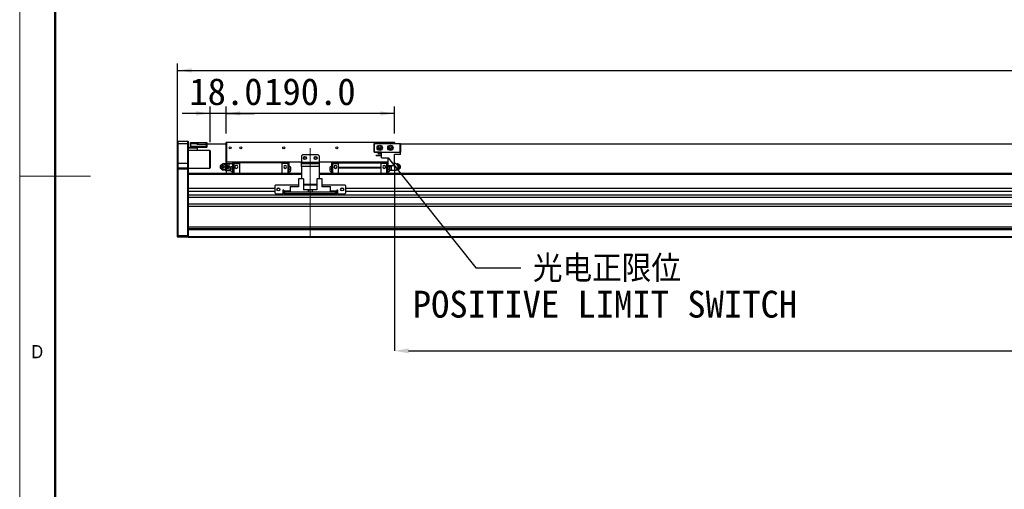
# Model space of a CAD drawing. Header units: millimetres. Extents: x 40 to 3320, y 40 to 2336.
# Tile 2 of 13: x 40 to 1153, y 834 to 1365. Entities that reach past the tile are written whole.
import ezdxf

# ---------------------------------------------------------------- set-up
doc = ezdxf.new("R2010")
doc.units = ezdxf.units.MM
doc.header["$LTSCALE"] = 8
doc.header["$PDSIZE"] = -1
doc.linetypes.add('CENTERX2', pattern=[20.32, 12.7, -2.54, 2.54, -2.54])
doc.layers.add('DIMNS', color=7, linetype='Continuous')
doc.styles.add('SLDTEXTSTYLE0', font='Gothic.ttf', dxfattribs={"width": 0.913})
doc.styles.add('SLDTEXTSTYLE10', font='txt', dxfattribs={"bigfont": 'bigfont'})
doc.styles.add('SLDTEXTSTYLE7', font='txt')
doc.dimstyles.new('SLDDIMSTYLE0', dxfattribs={"dimtxt": 30.4, "dimasz": 16, "dimexe": 0, "dimexo": 0.0625, "dimgap": 7.6, "dimtad": 2, "dimdec": 1, "dimrnd": 1e-09, "dimzin": 4, "dimdsep": 46, "dimtxsty": 'SLDTEXTSTYLE7', "dimsah": 1, "dimcen": 0.09, "dimadec": 0, "dimazin": 1, "dimtfac": 1, "dimtdec": 1, "dimtmove": 0, "dimatfit": 0, "dimfxl": 0, "dimfrac": 2, "dimtolj": 1, "dimtzin": 12, "dimarcsym": 0})
doc.dimstyles.new('SLDDIMSTYLE3', dxfattribs={"dimtxt": 30.4, "dimasz": 16, "dimexe": 0, "dimexo": 0.0625, "dimgap": 7.6, "dimtad": 2, "dimdec": 1, "dimrnd": 1e-09, "dimzin": 4, "dimdsep": 46, "dimtxsty": 'SLDTEXTSTYLE7', "dimsah": 1, "dimcen": 0.09, "dimadec": 0, "dimazin": 1, "dimtfac": 1, "dimtdec": 1, "dimtofl": 0, "dimtmove": 0, "dimatfit": 3, "dimfxl": 0, "dimfrac": 2, "dimtolj": 1, "dimtzin": 12, "dimarcsym": 0})
doc.dimstyles.new('SLDDIMSTYLE4', dxfattribs={"dimtxt": 0.18, "dimasz": 16, "dimexe": 0, "dimexo": 0.0625, "dimgap": 0, "dimtad": 0, "dimtih": 1, "dimtoh": 1, "dimdec": 0, "dimrnd": 1e-09, "dimzin": 0, "dimdsep": 46, "dimtxsty": 'Standard', "dimsah": 1, "dimcen": 0.09, "dimadec": 0, "dimazin": 0, "dimtfac": 16, "dimtdec": 0, "dimtofl": 0, "dimtmove": 0, "dimatfit": 3, "dimfxl": 0, "dimfrac": 2, "dimtolj": 1, "dimtzin": 0, "dimarcsym": 0})

# ---------------------------------------------------------------- blocks, each defined once
blk = doc.blocks.new('_D_19')
at = {"layer": 'DIMNS'}
for p, q in [((218.4, 1206.3), (218.4, 1315.7)), ((2498.4, 1206.3), (2498.4, 1315.7)), ((218.4, 1307.7), (2498.4, 1307.7))]:
    blk.add_line(p, q, dxfattribs=at)
for points in [[(218.4, 1307.7), (234.4, 1305.3), (234.4, 1310.1)], [(2498.4, 1307.7), (2482.4, 1310.1), (2482.4, 1305.3)]]:
    blk.add_solid(points, dxfattribs=at)
at = {"layer": 'DIMNS', "insert": (1314.1, 1347.6), "char_height": 30.4, "attachment_point": 1, "style": 'SLDTEXTSTYLE7'}
blk.add_mtext('2280.0', dxfattribs=at)
blk = doc.blocks.new('_D_20')
at = {"layer": 'DIMNS'}
for p, q in [((273.4, 1236.5), (273.4, 1267.1)), ((463.4, 1259.1), (273.4, 1259.1)), ((463.4, 1236.5), (463.4, 1267.1))]:
    blk.add_line(p, q, dxfattribs=at)
for points in [[(273.4, 1259.1), (289.4, 1256.7), (289.4, 1261.5)], [(463.4, 1259.1), (447.4, 1261.5), (447.4, 1256.7)]]:
    blk.add_solid(points, dxfattribs=at)
at = {"layer": 'DIMNS', "insert": (316.2, 1299), "char_height": 30.4, "attachment_point": 1, "style": 'SLDTEXTSTYLE7'}
blk.add_mtext('190.0', dxfattribs=at)
blk = doc.blocks.new('_D_21')
at = {"layer": 'DIMNS'}
for p, q in [((255.4, 1259.1), (223.4, 1259.1)), ((255.4, 1226.8), (255.4, 1267.1)), ((273.4, 1259.1), (255.4, 1259.1)), ((273.4, 1236.5), (273.4, 1267.1)), ((273.4, 1259.1), (305.4, 1259.1))]:
    blk.add_line(p, q, dxfattribs=at)
for points in [[(255.4, 1259.1), (239.4, 1261.5), (239.4, 1256.7)], [(273.4, 1259.1), (289.4, 1256.7), (289.4, 1261.5)]]:
    blk.add_solid(points, dxfattribs=at)
at = {"layer": 'DIMNS', "insert": (231.7, 1299), "char_height": 30.4, "attachment_point": 1, "style": 'SLDTEXTSTYLE7'}
blk.add_mtext('18.0', dxfattribs=at)
blk = doc.blocks.new('_D_22')
at = {"layer": 'Defpoints', "color": 0}
for p in [(463.4, 1199.7), (2223.4, 1196.2), (2223.4, 990.7)]:
    blk.add_point(p, dxfattribs=at)
at = {"layer": 'DIMNS', "color": 0, "lineweight": -2}
for p, q in [((463.4, 1199.6), (463.4, 990.7)), ((2223.4, 1196.1), (2223.4, 990.7)), ((479.4, 990.7), (2207.4, 990.7))]:
    blk.add_line(p, q, dxfattribs=at)
at = {"layer": 'DIMNS', "color": 0}
for points in [[(479.4, 993.3), (479.4, 988), (463.4, 990.7)], [(2207.4, 993.3), (2207.4, 988), (2223.4, 990.7)]]:
    blk.add_solid(points, dxfattribs=at)
at = {"layer": 'DIMNS', "color": 0, "insert": (1373.5, 983.1), "char_height": 30.4, "attachment_point": 2, "style": 'SLDTEXTSTYLE7'}
blk.add_mtext('\\A1;Stroke T=1760.0', dxfattribs=at)
blk = doc.blocks.new('SW_NOTE_8')
at = {"layer": 'DIMNS', "color": 0, "char_height": 30.4, "attachment_point": 2}
for s, insert, style in [('光电正限位', (97.2, 14.2), 'SLDTEXTSTYLE10'), ('POSITIVE LIMIT SWITCH', (95, -26), 'SLDTEXTSTYLE7')]:
    blk.add_mtext(s, dxfattribs=dict(at, insert=insert, style=style))

msp = doc.modelspace()

# ---------------------------------------------------------------- linework, layer by layer
at = {"color": 7, "linetype": 'Continuous', "lineweight": 18}
for p, q in [((40, 2336), (40, 40)), ((80, 2296), (80, 80)), ((40, 1188), (120, 1188))]:
    msp.add_line(p, q, dxfattribs=at)
at = {"color": 7, "linetype": 'Continuous', "lineweight": 50}
msp.add_line((80, 2296), (80, 80), dxfattribs=at)
at = {"color": 7, "linetype": 'Continuous', "lineweight": 25}
for p, q in [((218.67, 1227.67), (218.37, 1227.37)), ((218.37, 1224.67), (218.37, 1227.37)), ((218.67, 1224.67), (218.37, 1224.67)), ((218.37, 1202.67), (218.37, 1224.67)), ((218.67, 1227.67), (218.67, 1224.67)), ((218.67, 1227.67), (230.07, 1227.67)), ((218.67, 1224.67), (218.67, 1202.67)), ((230.07, 1224.67), (218.67, 1224.67)), ((230.07, 1224.67), (230.07, 1227.67)), ((230.07, 1227.67), (230.37, 1227.37)), ((230.07, 1202.67), (230.07, 1224.67)), ((230.07, 1224.67), (230.37, 1224.67)), ((230.37, 1227.37), (230.37, 1224.67)), ((230.37, 1224.67), (230.37, 1202.67)), ((232.87, 1225.87), (233.17, 1226.17)), ((232.87, 1224.67), (232.87, 1225.87)), ((232.87, 1222.17), (232.87, 1224.67)), ((232.87, 1224.67), (233.17, 1224.67)), ((233.17, 1226.17), (233.17, 1224.67)), ((233.17, 1226.17), (240.37, 1226.17)), ((233.17, 1224.67), (233.17, 1222.17)), ((240.37, 1224.67), (233.17, 1224.67)), ((240.37, 1226.17), (240.37, 1224.67)), ((240.37, 1223.87), (240.37, 1224.67)), ((240.37, 1224.17), (251.07, 1224.17)), ((251.07, 1223.87), (240.37, 1223.87)), ((240.87, 1224.37), (240.87, 1226.37)), ((240.87, 1226.37), (241.37, 1226.37)), ((241.37, 1224.37), (240.87, 1224.37)), ((240.87, 1224.37), (240.87, 1224.17)), ((241.37, 1226.37), (241.37, 1224.37)), ((241.37, 1226.37), (250.87, 1226.37)), ((241.37, 1224.37), (250.87, 1224.37)), ((250.87, 1224.37), (250.87, 1226.37)), ((250.87, 1226.37), (251.37, 1226.37)), ((251.37, 1224.37), (250.87, 1224.37)), ((251.07, 1224.17), (251.37, 1223.87)), ((251.07, 1224.17), (251.07, 1223.87)), ((273.37, 1224.17), (251.07, 1224.17)), ((251.07, 1222.17), (251.07, 1223.87)), ((251.07, 1223.87), (251.37, 1223.87)), ((251.37, 1226.37), (251.37, 1224.37)), ((273.37, 1224.37), (251.37, 1224.37)), ((251.37, 1223.87), (251.37, 1222.17)), ((273.67, 1226.67), (273.37, 1226.37)), ((273.67, 1226.37), (273.37, 1226.37)), ((273.37, 1204.47), (273.37, 1226.37)), ((273.67, 1226.67), (463.07, 1226.67)), ((273.67, 1226.67), (273.67, 1226.37)), ((463.07, 1226.37), (273.67, 1226.37)), ((273.67, 1226.37), (273.67, 1204.47)), ((440.37, 1224.87), (440.67, 1225.17)), ((440.67, 1224.75), (440.37, 1224.87)), ((440.37, 1215.47), (440.37, 1224.87)), ((440.67, 1225.17), (470.07, 1225.17)), ((440.67, 1225.17), (440.79, 1224.87)), ((440.79, 1224.87), (440.67, 1224.75)), ((440.67, 1224.75), (440.67, 1215.6)), ((469.95, 1224.87), (440.79, 1224.87)), ((463.07, 1226.67), (463.07, 1226.37)), ((463.37, 1226.37), (463.07, 1226.67)), ((463.37, 1226.37), (463.07, 1226.37)), ((463.07, 1225.17), (463.07, 1226.37)), ((463.37, 1226.37), (463.37, 1225.17)), ((470.07, 1225.17), (469.95, 1224.87)), ((470.07, 1224.75), (469.95, 1224.87)), ((470.07, 1225.17), (470.37, 1224.87)), ((470.37, 1224.87), (470.07, 1224.75)), ((470.07, 1215.6), (470.07, 1224.75)), ((470.37, 1224.87), (470.37, 1215.47)), ((2251.57, 1224.37), (470.37, 1224.37)), ((2251.37, 1224.17), (470.37, 1224.17)), ((230.37, 1220.67), (233.17, 1220.67)), ((240.37, 1219.67), (230.37, 1219.67)), ((254.87, 1217.17), (230.37, 1217.17)), ((233.17, 1222.17), (232.87, 1222.17)), ((232.87, 1220.97), (232.87, 1222.17)), ((233.17, 1220.67), (232.87, 1220.97)), ((233.17, 1222.17), (251.07, 1222.17)), ((233.17, 1222.17), (233.17, 1220.67)), ((251.07, 1220.67), (233.17, 1220.67)), ((240.37, 1220.67), (240.37, 1219.67)), ((240.37, 1219.67), (240.37, 1217.17)), ((251.07, 1220.67), (251.07, 1222.17)), ((251.07, 1222.17), (251.37, 1222.17)), ((251.07, 1220.67), (251.37, 1220.97)), ((251.37, 1222.17), (251.37, 1220.97)), ((255.37, 1216.67), (254.87, 1217.17)), ((254.87, 1197.17), (254.87, 1217.17)), ((255.37, 1216.67), (255.37, 1197.67)), ((440.67, 1215.6), (440.37, 1215.47)), ((440.67, 1215.17), (440.37, 1215.47)), ((440.67, 1215.6), (440.79, 1215.47)), ((440.79, 1215.47), (440.67, 1215.17)), ((448.87, 1215.17), (440.67, 1215.17)), ((440.79, 1215.47), (469.95, 1215.47)), ((445.07, 1213.87), (445.07, 1214.57)), ((445.07, 1214.57), (448.87, 1214.57)), ((445.07, 1213.87), (448.87, 1213.87)), ((448.87, 1208.97), (448.87, 1215.17)), ((448.87, 1215.17), (470.37, 1215.17)), ((469.95, 1215.47), (470.07, 1215.6)), ((469.95, 1215.47), (470.07, 1215.17)), ((470.37, 1215.47), (470.07, 1215.6)), ((470.37, 1215.47), (470.07, 1215.17)), ((470.37, 1212.57), (470.37, 1215.17)), ((218.67, 1202.67), (218.37, 1202.67)), ((218.37, 1197.37), (218.37, 1202.67)), ((218.67, 1202.67), (218.67, 1197.67)), ((230.07, 1202.67), (218.67, 1202.67)), ((230.07, 1197.67), (230.07, 1202.67)), ((230.37, 1202.67), (230.07, 1202.67)), ((230.37, 1202.67), (230.37, 1197.37)), ((271.31, 1202.17), (269.5, 1202.17)), ((273.22, 1202.17), (271.31, 1202.17)), ((273.22, 1202.17), (273.93, 1202.17)), ((273.22, 1202.17), (274.1, 1200.42)), ((273.27, 1202.67), (276.69, 1202.67)), ((273.67, 1204.47), (273.37, 1204.47)), ((273.37, 1204.47), (273.67, 1204.17)), ((273.37, 1204.47), (273.37, 1202.67)), ((273.67, 1204.47), (358.37, 1204.47)), ((273.67, 1204.47), (273.67, 1204.17)), ((358.37, 1204.17), (273.67, 1204.17)), ((274.92, 1200.42), (273.93, 1202.17)), ((276.87, 1200.67), (277.04, 1202.67)), ((276.87, 1200.67), (276.87, 1202.67)), ((277.04, 1202.67), (280.37, 1202.67)), ((281.87, 1203.27), (280.37, 1203.27)), ((280.37, 1203.27), (280.37, 1202.33)), ((281.87, 1202.33), (280.37, 1202.33)), ((280.37, 1202.33), (280.37, 1191.17)), ((281.87, 1203.37), (281.87, 1202.42)), ((281.87, 1203.37), (288.37, 1203.37)), ((281.87, 1202.42), (288.37, 1202.42)), ((281.87, 1202.42), (281.87, 1191.17)), ((288.37, 1204.17), (288.37, 1203.17)), ((336.37, 1203.17), (288.37, 1203.17)), ((288.37, 1203.17), (288.37, 1191.17)), ((336.37, 1204.17), (336.37, 1203.17)), ((342.87, 1203.37), (336.37, 1203.37)), ((336.37, 1203.17), (336.37, 1191.17)), ((342.87, 1202.42), (336.37, 1202.42)), ((342.87, 1203.37), (342.87, 1202.42)), ((342.87, 1203.27), (344.37, 1203.27)), ((342.87, 1202.42), (342.87, 1191.17)), ((342.87, 1202.33), (344.37, 1202.33)), ((344.37, 1202.33), (344.37, 1203.27)), ((344.37, 1191.17), (344.37, 1202.33)), ((359.37, 1212.17), (358.37, 1211.17)), ((358.37, 1211.17), (358.37, 1204.17)), ((358.37, 1204.17), (378.37, 1204.17)), ((358.37, 1202.67), (358.37, 1204.17)), ((358.37, 1199.17), (358.37, 1202.67)), ((358.37, 1202.67), (378.37, 1202.67)), ((377.37, 1212.17), (359.37, 1212.17)), ((378.37, 1211.17), (377.37, 1212.17)), ((378.37, 1211.17), (378.37, 1204.17)), ((378.37, 1204.47), (456.42, 1204.47)), ((456.42, 1204.17), (378.37, 1204.17)), ((378.37, 1204.17), (378.37, 1202.67)), ((378.37, 1202.67), (378.37, 1199.17)), ((393.87, 1203.27), (392.37, 1203.27)), ((392.37, 1203.27), (392.37, 1202.33)), ((393.87, 1202.33), (392.37, 1202.33)), ((392.37, 1202.33), (392.37, 1191.17)), ((393.87, 1202.42), (393.87, 1203.37)), ((393.87, 1203.37), (400.37, 1203.37)), ((393.87, 1202.42), (400.37, 1202.42)), ((393.87, 1191.17), (393.87, 1202.42)), ((400.37, 1203.17), (400.37, 1204.17)), ((400.37, 1198.17), (400.37, 1203.17)), ((400.37, 1203.17), (448.37, 1203.17)), ((442.67, 1211.62), (442.67, 1211.92)), ((442.67, 1211.92), (448.87, 1211.92)), ((442.67, 1211.62), (448.87, 1211.62)), ((448.37, 1203.17), (448.37, 1204.17)), ((454.87, 1203.37), (448.37, 1203.37)), ((448.37, 1198.17), (448.37, 1203.17)), ((454.87, 1202.42), (448.37, 1202.42)), ((448.87, 1208.97), (456.42, 1208.97)), ((454.87, 1202.42), (454.87, 1203.37)), ((454.87, 1203.27), (456.37, 1203.27)), ((454.87, 1191.17), (454.87, 1202.42)), ((454.87, 1202.33), (456.37, 1202.33)), ((456.37, 1202.33), (456.37, 1203.27)), ((456.42, 1202.67), (456.37, 1202.67)), ((456.37, 1191.17), (456.37, 1202.33)), ((456.42, 1199.67), (456.42, 1208.97)), ((463.37, 1199.67), (463.37, 1212.57)), ((470.37, 1212.57), (463.37, 1212.57)), ((463.47, 1202.67), (463.37, 1202.67)), ((465.27, 1202.17), (466.53, 1202.17)), ((466.53, 1202.17), (467.4, 1200.42)), ((467.24, 1202.17), (466.53, 1202.17)), ((468.22, 1200.42), (467.24, 1202.17)), ((218.67, 1197.67), (218.37, 1197.37)), ((218.37, 1196.17), (218.37, 1197.37)), ((218.67, 1196.17), (218.37, 1196.17)), ((218.37, 1121.3), (218.37, 1196.17)), ((218.67, 1197.67), (218.67, 1196.17)), ((218.67, 1197.67), (230.07, 1197.67)), ((230.07, 1196.17), (218.67, 1196.17)), ((218.67, 1196.17), (218.67, 1121.17)), ((230.07, 1196.17), (230.07, 1197.67)), ((230.37, 1197.37), (230.07, 1197.67)), ((230.07, 1121.17), (230.07, 1196.17)), ((230.37, 1196.17), (230.07, 1196.17)), ((230.37, 1197.37), (230.37, 1196.17)), ((230.37, 1197.17), (254.87, 1197.17)), ((230.37, 1196.17), (230.37, 1190.89)), ((273.37, 1191.17), (230.37, 1191.17)), ((358.37, 1191.17), (230.37, 1191.17)), ((230.37, 1190.89), (230.37, 1190.17)), ((254.87, 1197.17), (255.37, 1197.67)), ((267.56, 1200.96), (266.97, 1200.3)), ((266.97, 1197.04), (267.56, 1196.38)), ((268.9, 1195.51), (269.35, 1195.44)), ((271.31, 1195.17), (269.5, 1195.17)), ((270.7, 1198.67), (272.78, 1198.67)), ((273.22, 1195.17), (271.31, 1195.17)), ((274.1, 1196.92), (273.22, 1195.17)), ((273.22, 1195.17), (273.93, 1195.17)), ((273.27, 1194.67), (276.69, 1194.67)), ((273.37, 1194.67), (273.37, 1191.17)), ((273.93, 1195.17), (274.92, 1196.92)), ((274.1, 1200.42), (275.08, 1198.67)), ((275.08, 1198.67), (274.1, 1196.92)), ((275.79, 1198.67), (274.92, 1200.42)), ((274.92, 1196.92), (275.79, 1198.67)), ((275.08, 1198.67), (275.79, 1198.67)), ((277.04, 1198.67), (276.87, 1200.67)), ((276.87, 1196.67), (276.87, 1200.67)), ((276.87, 1196.67), (277.04, 1198.67)), ((277.04, 1194.67), (276.87, 1196.67)), ((276.87, 1194.67), (276.87, 1196.67)), ((277.04, 1198.67), (278.76, 1198.67)), ((277.04, 1194.67), (278.38, 1194.67)), ((278.37, 1197.52), (278.37, 1196.17)), ((278.37, 1196.17), (278.37, 1194.82)), ((280.37, 1199.42), (280.27, 1199.42)), ((280.37, 1196.17), (280.27, 1196.17)), ((280.27, 1192.92), (280.37, 1192.92)), ((344.47, 1199.42), (344.37, 1199.42)), ((344.37, 1196.17), (344.47, 1196.17)), ((344.37, 1192.92), (344.47, 1192.92)), ((346.37, 1196.17), (346.37, 1197.52)), ((346.37, 1194.82), (346.37, 1196.17)), ((378.37, 1199.17), (358.37, 1199.17)), ((358.37, 1199.17), (358.37, 1185.07)), ((378.37, 1199.17), (378.37, 1185.07)), ((2338.37, 1191.17), (378.37, 1191.17)), ((390.37, 1197.52), (390.37, 1196.17)), ((390.37, 1196.17), (390.37, 1194.82)), ((392.37, 1199.42), (392.27, 1199.42)), ((392.37, 1196.17), (392.27, 1196.17)), ((392.27, 1192.92), (392.37, 1192.92)), ((400.37, 1197.77), (400.37, 1198.17)), ((400.37, 1198.17), (448.37, 1198.17)), ((400.37, 1197.77), (448.37, 1197.77)), ((400.37, 1191.17), (400.37, 1197.77)), ((448.37, 1197.77), (448.37, 1198.17)), ((448.37, 1191.17), (448.37, 1197.77)), ((456.47, 1199.42), (456.37, 1199.42)), ((456.37, 1196.17), (456.47, 1196.17)), ((456.37, 1192.92), (456.47, 1192.92)), ((463.37, 1199.67), (456.42, 1199.67)), ((459.7, 1198.67), (457.98, 1198.67)), ((459.7, 1194.67), (458.36, 1194.67)), ((458.37, 1196.17), (458.37, 1197.52)), ((458.37, 1194.82), (458.37, 1196.17)), ((459.79, 1199.67), (459.7, 1198.67)), ((459.7, 1198.67), (459.87, 1196.67)), ((459.87, 1196.67), (459.7, 1194.67)), ((459.87, 1199.67), (459.87, 1196.67)), ((459.87, 1196.67), (459.87, 1194.67)), ((463.47, 1194.67), (460.04, 1194.67)), ((463.37, 1194.67), (463.37, 1191.17)), ((2238.37, 1191.17), (463.37, 1191.17)), ((465.4, 1195.17), (466.53, 1195.17)), ((467.4, 1196.92), (466.53, 1195.17)), ((467.24, 1195.17), (466.53, 1195.17)), ((467.24, 1195.17), (468.22, 1196.92)), ((467.4, 1200.42), (468.39, 1198.67)), ((468.39, 1198.67), (467.4, 1196.92)), ((469.1, 1198.67), (468.22, 1200.42)), ((468.22, 1196.92), (469.1, 1198.67)), ((469.1, 1198.67), (468.39, 1198.67)), ((469.76, 1200.3), (469.18, 1200.96)), ((469.18, 1196.38), (469.76, 1197.04)), ((470.37, 1198.67), (470.03, 1198.67)), ((230.37, 1190.17), (230.37, 1174.17)), ((354.87, 1185.07), (354.87, 1176.17)), ((360.87, 1185.07), (354.87, 1185.07)), ((360.87, 1185.07), (360.87, 1172.67)), ((375.87, 1185.07), (375.87, 1172.67)), ((381.87, 1185.07), (375.87, 1185.07)), ((381.87, 1176.17), (381.87, 1185.07)), ((230.37, 1174.17), (230.37, 1170.77)), ((328.37, 1174.17), (230.37, 1174.17)), ((230.37, 1170.77), (230.37, 1166.51)), ((328.37, 1170.77), (230.37, 1170.77)), ((329.37, 1178.17), (328.37, 1177.17)), ((328.37, 1177.17), (328.37, 1169.17)), ((328.37, 1169.17), (329.37, 1168.17)), ((354.87, 1178.17), (329.37, 1178.17)), ((329.37, 1168.17), (337.37, 1168.17)), ((333.75, 1174.17), (330.99, 1174.17)), ((338.37, 1172.17), (337.37, 1172.17)), ((337.37, 1172.17), (337.37, 1168.17)), ((338.37, 1170.77), (337.37, 1170.77)), ((338.37, 1171.17), (338.37, 1172.17)), ((338.37, 1171.17), (338.37, 1170.17)), ((338.37, 1168.17), (338.37, 1170.17)), ((338.37, 1170.17), (339.37, 1170.17)), ((339.37, 1168.17), (338.37, 1168.17)), ((339.37, 1170.17), (339.37, 1168.17)), ((397.37, 1170.17), (339.37, 1170.17)), ((397.37, 1168.17), (339.37, 1168.17)), ((345.67, 1176.67), (353.47, 1176.67)), ((345.67, 1176.67), (345.67, 1176.17)), ((345.67, 1176.17), (345.67, 1170.17)), ((354.87, 1176.17), (345.67, 1176.17)), ((353.97, 1176.17), (353.47, 1176.67)), ((375.87, 1178.67), (360.87, 1178.67)), ((375.87, 1178.17), (360.87, 1178.17)), ((366.37, 1172.67), (360.87, 1172.67)), ((366.37, 1170.17), (366.37, 1172.67)), ((368.37, 1172.67), (366.37, 1172.67)), ((368.37, 1170.17), (368.37, 1172.67)), ((370.37, 1172.67), (368.37, 1172.67)), ((370.37, 1172.67), (370.37, 1170.17)), ((375.87, 1172.67), (370.37, 1172.67)), ((407.37, 1178.17), (381.87, 1178.17)), ((391.07, 1176.17), (381.87, 1176.17)), ((383.27, 1176.67), (382.77, 1176.17)), ((383.27, 1176.67), (391.07, 1176.67)), ((391.07, 1176.17), (391.07, 1176.67)), ((391.07, 1170.17), (391.07, 1176.17)), ((397.37, 1168.17), (397.37, 1170.17)), ((397.37, 1170.17), (398.37, 1170.17)), ((398.37, 1168.17), (397.37, 1168.17)), ((399.37, 1172.17), (398.37, 1172.17)), ((398.37, 1172.17), (398.37, 1171.17)), ((398.37, 1170.17), (398.37, 1171.17)), ((399.37, 1170.77), (398.37, 1170.77)), ((398.37, 1170.17), (398.37, 1168.17)), ((399.37, 1168.17), (399.37, 1172.17)), ((399.37, 1168.17), (407.37, 1168.17)), ((405.75, 1174.17), (402.99, 1174.17)), ((408.37, 1177.17), (407.37, 1178.17)), ((407.37, 1168.17), (408.37, 1169.17)), ((408.37, 1169.17), (408.37, 1177.17)), ((2308.37, 1174.17), (408.37, 1174.17)), ((2308.37, 1170.77), (408.37, 1170.77)), ((2486.37, 1166.51), (230.37, 1166.51)), ((230.37, 1166.51), (230.37, 1165.2)), ((230.37, 1165.2), (230.37, 1127.97)), ((2486.37, 1163.91), (230.37, 1163.91)), ((2486.37, 1156.4), (230.37, 1156.4)), ((2486.37, 1153.81), (230.37, 1153.81)), ((2486.37, 1130.67), (230.37, 1130.67)), ((2486.37, 1128.67), (230.37, 1128.67)), ((230.37, 1127.97), (230.37, 1127.67)), ((2486.37, 1127.67), (230.37, 1127.67)), ((230.37, 1127.67), (230.37, 1119.67)), ((218.37, 1121.3), (218.67, 1121.17)), ((218.37, 1119.47), (218.37, 1121.3)), ((218.37, 1119.47), (218.67, 1119.17)), ((218.67, 1121.17), (230.07, 1121.17)), ((218.67, 1121.17), (218.67, 1119.17)), ((230.07, 1119.17), (218.67, 1119.17)), ((230.37, 1121.3), (230.07, 1121.17)), ((230.07, 1119.17), (230.07, 1121.17)), ((230.37, 1119.47), (230.07, 1119.17)), ((2486.37, 1119.67), (230.37, 1119.67)), ((230.37, 1119.67), (230.37, 1118.67)), ((2486.37, 1118.67), (230.37, 1118.67))]:
    msp.add_line(p, q, dxfattribs=at)
at = {"color": 8, "linetype": 'Continuous', "lineweight": 25}
for p, q in [((280.27, 1199.42), (280.27, 1196.17)), ((280.27, 1196.17), (280.27, 1192.92)), ((344.47, 1196.17), (344.47, 1199.42)), ((344.47, 1192.92), (344.47, 1196.17)), ((392.27, 1199.42), (392.27, 1196.17)), ((392.27, 1196.17), (392.27, 1192.92)), ((456.47, 1196.17), (456.47, 1199.42)), ((456.47, 1192.92), (456.47, 1196.17)), ((358.37, 1190.17), (230.37, 1190.17)), ((2338.37, 1190.17), (378.37, 1190.17)), ((345.67, 1171.17), (338.37, 1171.17)), ((398.37, 1171.17), (391.07, 1171.17))]:
    msp.add_line(p, q, dxfattribs=at)
at = {"color": 7, "linetype": 'Continuous', "lineweight": 25, "flags": 128}
for points in [[(273.27, 1202.67), (272.03, 1202.48), (271.39, 1202.2)], [(271.26, 1195.22), (272.04, 1194.87), (273.27, 1194.67)], [(470.37, 1198.67), (470.21, 1199.57), (469.76, 1200.3)], [(469.76, 1197.04), (470.21, 1197.77), (470.37, 1198.67)]]:
    msp.add_lwpolyline(points, dxfattribs=at)
at = {"color": 7, "linetype": 'Continuous', "lineweight": 25}
for centre, radius in [((277.87, 1220.17), 1.25), ((289.87, 1220.17), 1.25), ((338.37, 1220.17), 1.25), ((398.37, 1220.17), 1.25), ((446.87, 1220.17), 3), ((446.87, 1220.17), 1.7), ((446.87, 1220.17), 1.25), ((458.87, 1220.17), 3), ((458.87, 1220.17), 1.7), ((458.87, 1220.17), 1.25), ((362.37, 1208.67), 1.7), ((362.37, 1208.67), 1.25), ((374.37, 1208.67), 1.7), ((374.37, 1208.67), 1.25), ((332.37, 1173.17), 1.7), ((404.37, 1173.17), 1.7)]:
    msp.add_circle(centre, radius, dxfattribs=at)
for centre, radius, start, end in [((269.76, 1198.88), 3.03, 356.04833, 136.63721), ((271.31, 1199.18), 2.99, 90.04963, 110.92363), ((271.25, 1198.99), 3.19, 26.79129, 89.01526), ((463.47, 1198.67), 4, 0, 90.01825), ((464.47, 1198.9), 3.3, 27.38729, 66.39848), ((466.76, 1198.76), 3.27, 358.50664, 68.86885), ((268.53, 1198.82), 2.17, 356.18196, 183.81804), ((268.53, 1198.53), 2.17, 176.18196, 3.81804), ((269.78, 1198.42), 3.01, 222.46787, 4.84659), ((268.53, 1198.72), 0.765, 356.18305, 183.81695), ((268.53, 1198.62), 0.765, 176.18322, 3.81678), ((271.31, 1198.17), 3, 248.38672, 269.94723), ((271.25, 1198.36), 3.19, 270.98474, 333.20871), ((270.8, 1198.68), 3.73, 359.88554, 27.82656), ((270.8, 1198.66), 3.73, 332.17344, 0.11446), ((280.27, 1197.52), 1.9, 90, 180), ((280.27, 1194.82), 1.9, 180, 270), ((284.77, 1198.67), 1.65, 0, 180), ((284.77, 1198.67), 1.65, 180, 0), ((339.97, 1198.67), 1.65, 0, 180), ((339.97, 1198.67), 1.65, 180, 0), ((344.47, 1197.52), 1.9, 0, 90), ((344.47, 1194.82), 1.9, 270, 360), ((392.27, 1197.52), 1.9, 90, 180), ((392.27, 1194.82), 1.9, 180, 270), ((396.77, 1198.67), 1.65, 0, 180), ((396.77, 1198.67), 1.65, 180, 0), ((451.97, 1198.67), 1.65, 0, 180), ((451.97, 1198.67), 1.65, 180, 0), ((456.47, 1197.52), 1.9, 0, 90), ((456.47, 1194.82), 1.9, 270, 360), ((463.47, 1198.67), 4, 270.02815, 0), ((464.47, 1198.44), 3.3, 293.60376, 332.61047), ((464.08, 1198.67), 3.76, 332.24159, 27.75841), ((466.15, 1198.61), 3.02, 302.68804, 1.1452), ((466.11, 1198.71), 3.06, 359.20614, 56.41185), ((466.76, 1198.59), 3.27, 291.04191, 1.4954)]:
    msp.add_arc(centre, radius, start, end, dxfattribs=at)
for points, knots in [([(273.08, 1198.67), (273.07, 1198.95), (273.05, 1199.58), (272.63, 1200.49), (271.94, 1201.3), (271.01, 1201.84), (270, 1202.02), (269.23, 1201.99), (268.88, 1201.82), (268.83, 1201.79)], [0, 0, 0, 0, 0.1339581, 0.3027776, 0.4733623, 0.6432198, 0.81008, 0.9730906, 1, 1, 1, 1]), ([(467.95, 1201.8), (467.94, 1201.8), (467.77, 1201.9), (467.57, 1201.9), (467.39, 1201.91)], [0, 0, 0, 0, 0.0784851, 1, 1, 1, 1]), ([(268.44, 1198.67), (268.3, 1198.67), (268.04, 1198.67), (267.86, 1198.67), (267.77, 1198.67)], [0, 0, 0, 0, 0.50007762, 1, 1, 1, 1]), ([(268.44, 1198.67), (268.58, 1198.67), (268.86, 1198.67), (269.15, 1198.67), (269.3, 1198.67)], [0, 0, 0, 0, 0.5000073, 1, 1, 1, 1]), ([(269.68, 1195.38), (269.74, 1195.37), (270.12, 1195.3), (270.85, 1195.48), (271.74, 1195.9), (272.47, 1196.61), (272.93, 1197.48), (273.14, 1198.21), (273.09, 1198.61), (273.08, 1198.67)], [0, 0, 0, 0, 0.0305831, 0.2198519, 0.4055912, 0.5898638, 0.7751093, 0.9633967, 1, 1, 1, 1]), ([(273.09, 1198.67), (273.1, 1198.67), (273.12, 1198.67), (272.89, 1198.67), (272.78, 1198.67)], [0, 0, 0, 0, 0.50000871, 1, 1, 1, 1]), ([(274.53, 1198.67), (274.2, 1198.67), (273.55, 1198.67), (273.24, 1198.67), (273.09, 1198.67)], [0, 0, 0, 0, 0.4999947, 1, 1, 1, 1]), ([(280.27, 1196.17), (280.03, 1196.17), (279.66, 1196.17), (279.22, 1196.17), (278.92, 1196.17), (278.67, 1196.17), (278.43, 1196.17), (278.4, 1196.17), (278.37, 1196.17)], [0, 0, 0, 0, 0.2394592, 0.3683671, 0.4999894, 0.6316463, 0.7605487, 1, 1, 1, 1]), ([(344.47, 1196.17), (344.71, 1196.17), (345.08, 1196.17), (345.52, 1196.17), (345.82, 1196.17), (346.07, 1196.17), (346.31, 1196.17), (346.34, 1196.17), (346.37, 1196.17)], [0, 0, 0, 0, 0.2394592, 0.3683671, 0.4999894, 0.6316463, 0.7605487, 1, 1, 1, 1]), ([(392.27, 1196.17), (392.03, 1196.17), (391.66, 1196.17), (391.22, 1196.17), (390.92, 1196.17), (390.67, 1196.17), (390.43, 1196.17), (390.4, 1196.17), (390.37, 1196.17)], [0, 0, 0, 0, 0.2394615, 0.3683707, 0.5000098, 0.6316427, 0.7605464, 1, 1, 1, 1]), ([(456.47, 1196.17), (456.71, 1196.17), (457.08, 1196.17), (457.52, 1196.17), (457.82, 1196.17), (458.07, 1196.17), (458.31, 1196.17), (458.34, 1196.17), (458.37, 1196.17)], [0, 0, 0, 0, 0.239464, 0.3683568, 0.4999974, 0.6316442, 0.7605401, 1, 1, 1, 1]), ([(467.38, 1195.43), (467.51, 1195.44), (467.71, 1195.44), (467.88, 1195.53), (467.94, 1195.56)], [0, 0, 0, 0, 0.6538736, 1, 1, 1, 1]), ([(469.17, 1198.67), (469.36, 1198.67), (469.75, 1198.67), (469.94, 1198.67), (470.03, 1198.67)], [0, 0, 0, 0, 0.49999787, 1, 1, 1, 1])]:
    msp.add_open_spline(points, degree=3, knots=knots, dxfattribs=at)
at = {"color": 8, "linetype": 'Continuous', "lineweight": 25}
for points, knots in [([(273.27, 1202.17), (273.27, 1202.2), (273.27, 1202.4), (273.27, 1202.6), (273.27, 1202.65), (273.27, 1202.67)], [0, 0, 0, 0, 0.0803998, 0.5402003, 1, 1, 1, 1]), ([(273.27, 1194.67), (273.27, 1194.7), (273.27, 1194.74), (273.27, 1194.94), (273.27, 1195.14), (273.27, 1195.17)], [0, 0, 0, 0, 0.4597997, 0.9196002, 1, 1, 1, 1]), ([(463.47, 1199.53), (463.47, 1199.24), (463.47, 1198.45), (463.47, 1197.1), (463.47, 1195.78), (463.47, 1194.85), (463.47, 1194.73), (463.47, 1194.67)], [0, 0, 0, 0, 0.1226994, 0.3420249, 0.5613497, 0.7806749, 1, 1, 1, 1])]:
    msp.add_open_spline(points, degree=3, knots=knots, dxfattribs=at)
at = {"layer": 'DIMNS', "linetype": 'CENTERX2', "lineweight": 18}
msp.add_line((368.37, 1118.37), (368.37, 1227.97), dxfattribs=at)

# ---------------------------------------------------------------- block references
at = {"layer": 'DIMNS'}
msp.add_blockref('SW_NOTE_8', (606.31, 1084.62), dxfattribs=at)

# ---------------------------------------------------------------- texts
at = {"color": 7, "linetype": 'Continuous', "lineweight": 0, "insert": (53.33, 997.17), "char_height": 14.82, "attachment_point": 1, "style": 'SLDTEXTSTYLE0'}
msp.add_mtext('D', dxfattribs=at)

# ---------------------------------------------------------------- dimensions: what is measured, and where the dimension line sits
at = {"layer": 'DIMNS'}
for base, p1, p2, dimstyle, picture, middle in [((2498.37, 1307.67), (218.37, 1196.17), (2498.37, 1196.17), 'SLDDIMSTYLE3', '_D_19', (1373.55, 1307.67)), ((255.37, 1259.1), (273.37, 1226.37), (255.37, 1216.67), 'SLDDIMSTYLE0', '_D_21', (269.16, 1259.1)), ((273.37, 1259.1), (463.37, 1226.37), (273.37, 1226.37), 'SLDDIMSTYLE3', '_D_20', (364.62, 1259.1))]:
    dim = msp.add_linear_dim(base=base, p1=p1, p2=p2, angle=0, dimstyle=dimstyle, dxfattribs=at)
    dim.commit()
    dim.dimension.update_dxf_attribs({"geometry": picture, "text_midpoint": middle, "dimtype": 160})
dim = msp.add_linear_dim(base=(2223.37, 990.67), p1=(463.37, 1199.67), p2=(2223.37, 1196.17), text='Stroke T=<>', dimstyle='SLDDIMSTYLE3', dxfattribs=at)
dim.commit()
dim.dimension.update_dxf_attribs({"geometry": '_D_22', "text_midpoint": (1373.55, 990.67), "dimtype": 160})

# ---------------------------------------------------------------- leaders
msp.add_leader([(456.42, 1208.97), (555.51, 1084.62), (606.31, 1084.62)], dimstyle='SLDDIMSTYLE4', dxfattribs=at)

doc.saveas('drawing.dxf')
